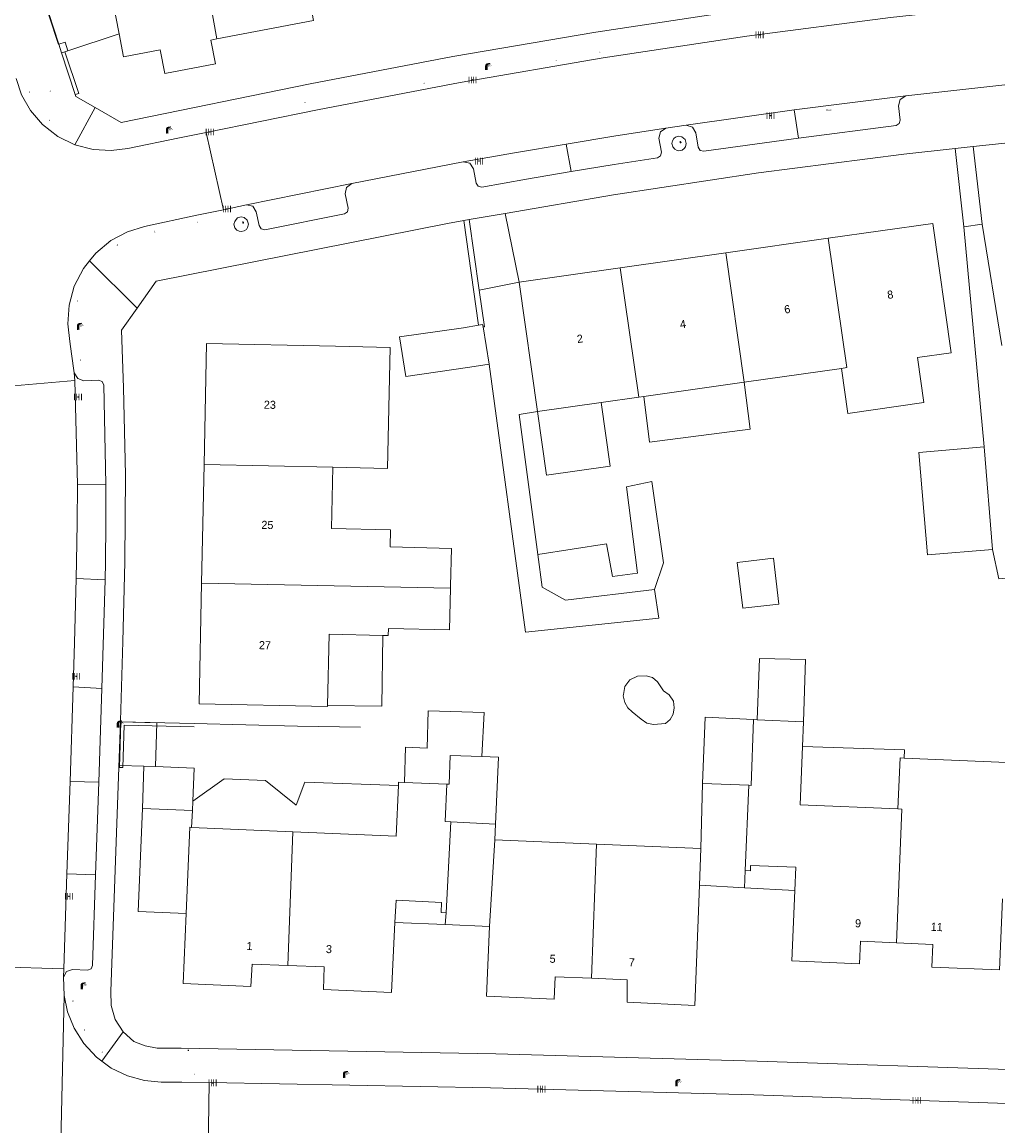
# Model space of a CAD drawing. Header units: metres. Extents: x 197457 to 198138, y 353986 to 354984.
# Tile 145 of 217: x 197887 to 197948, y 354438 to 354507. Entities that reach past the tile are written whole.
import ezdxf
from ezdxf.enums import TextEntityAlignment as Align

# ---------------------------------------------------------------- set-up
doc = ezdxf.new("R2010")
doc.units = ezdxf.units.M
doc.header["$MEASUREMENT"] = 0
for name, color, linetype, lineweight, true_color in [('afsluitpaal', 7, 'Continuous', 0, 0xde7233), ('CAI-kast', 7, 'Continuous', 0, 0x104b6e), ('kolk', 7, 'Continuous', 0, 0x104b6e), ('lichtmast', 7, 'Continuous', 0, 0x104b6e)]:
    doc.layers.add(name, color=color, linetype=linetype, lineweight=lineweight, true_color=true_color)
for name, color, linetype, lineweight in [('bijgebouw', 1, 'Continuous', 13), ('Grens beheer openbare ruimte wegbeheer', 253, 'Continuous', 0), ('grens individueel parkeervak', 7, 'Continuous', 0), ('Grens maaiveld', 253, 'Continuous', 0), ('grens WOZ object', 7, 'Continuous', 0), ('hoofdgebouw', 1, 'Continuous', 0), ('Hoogtepunt', 7, 'Continuous', 0), ('huisnummerreeks BGT', 7, 'Continuous', 0), ('kant verharding', 7, 'Continuous', 0), ('muur breder dan 30cm', 30, 'Continuous', 0), ('raster geen IMGeo', 7, 'Continuous', 0), ('tussenmuur', 1, 'Continuous', 13), ('vlakafsluiter', 1, 'Continuous', 0), ('waterleidingput', 132, 'Continuous', 0), ('weginrichtingselement', 7, 'Continuous', 0)]:
    doc.layers.add(name, color=color, linetype=linetype, lineweight=lineweight)
doc.styles.add('Style-STANDARD', font='STANDARD.shx')
doc.styles.add('Style-WORKING', font='WORKING.shx')

# ---------------------------------------------------------------- blocks, each defined once
blk = doc.blocks.new('kolk')
at = {"layer": 'kolk', "linetype": 'Continuous', "lineweight": 0, "true_color": 0xbd2877}
for points in [[(-0.49, -0.43), (-0.49, 0), (-0.49, 0.42), (-0.4, 0.42), (-0.4, 0), (-0.4, -0.43)], [(-0.19, -0.43), (-0.19, 0), (-0.19, 0.42), (-0.11, 0.42), (-0.11, 0), (-0.11, -0.43)], [(0.11, -0.43), (0.11, 0), (0.11, 0.42), (0.19, 0.42), (0.19, 0), (0.19, -0.43)], [(0.4, -0.43), (0.4, 0), (0.4, 0.42), (0.49, 0.42), (0.49, 0), (0.49, -0.43)]]:
    blk.add_hatch(color=232, dxfattribs=at).paths.add_polyline_path(points)
at = {"layer": 'kolk', "linetype": 'Continuous', "lineweight": 0, "true_color": 0x681648}
blk.add_hatch(color=219, dxfattribs=at).paths.add_polyline_path([(0.1, 0, 1), (-0.1, 0, 1)])
blk = doc.blocks.new('kast')
at = {"layer": 'CAI-kast', "linetype": 'Continuous', "lineweight": 0, "true_color": 0xbd2877}
h = blk.add_hatch(color=232, dxfattribs=at)
edge = h.paths.add_edge_path()
edge.add_arc((0, 0), 0.1, 0, 360)
edge.add_line((0, -0.1), (0.34, -0.1))
edge.add_line((0.34, -0.1), (0.34, 0.47))
edge.add_line((0.34, 0.47), (-0.34, 0.47))
edge.add_line((-0.34, 0.47), (-0.34, -0.1))
edge.add_line((-0.34, -0.1), (0, -0.1))
edge = h.paths.add_edge_path(flags=16)
edge.add_arc((-0.2, 0.31), 0.0607, 0, 360)
at = {"layer": 'CAI-kast', "linetype": 'Continuous', "lineweight": 0, "true_color": 0x681648}
blk.add_hatch(color=219, dxfattribs=at).paths.add_polyline_path([(-0.1, 0, 1), (0.1, 0, 1)])
at = {"layer": 'CAI-kast', "color": 232, "linetype": 'Continuous', "lineweight": 0, "true_color": 0xbd2877, "extrusion": (0, 0, -1)}
blk.add_solid([(-0.34, 0.65), (0.34, 0.65), (-0.34, 0.55), (0.34, 0.55)], dxfattribs=at)
blk = doc.blocks.new('lichtmast')
at = {"layer": 'lichtmast', "linetype": 'Continuous', "lineweight": 0, "true_color": 0xbd2877}
for points in [[(0.15, 0.42, -0.344151), (0.3, 0.61), (0.43, 0.64, 0.960861), (0.4, 0.79), (0.1, 0.74, 0.366629), (-0.15, 0.45), (-0.15, -0.1), (0, -0.1, -0.414214), (-0.1, 0, -1), (0.1, 0, -0.414214), (0, -0.1), (0.15, -0.1)], [(0.35, 0.55, 1), (0.3, 0.56), (0.23, 0.32, 1), (0.28, 0.31)], [(0.42, 0.58, 1), (0.38, 0.57), (0.44, 0.33, 1), (0.48, 0.34)], [(0.49, 0.61, 1), (0.45, 0.58), (0.63, 0.4, 1), (0.66, 0.43)]]:
    blk.add_hatch(color=232, dxfattribs=at).paths.add_polyline_path(points)
at = {"layer": 'lichtmast', "linetype": 'Continuous', "lineweight": 0, "true_color": 0x681648}
blk.add_hatch(color=219, dxfattribs=at).paths.add_polyline_path([(-0.1, 0, 1), (0.1, 0, 1)])
blk = doc.blocks.new('afsluitpaal')
at = {"layer": 'afsluitpaal', "linetype": 'Continuous', "lineweight": 0, "true_color": 0xbd2877}
blk.add_hatch(color=232, dxfattribs=at).paths.add_polyline_path([(0.15, 0.65, 1), (-0.15, 0.65), (-0.15, 0.05), (-0.3, 0.05), (-0.3, -0.1), (0, -0.1, -0.414214), (-0.1, 0, -1), (0.1, 0, -0.414214), (0, -0.1), (0.3, -0.1), (0.3, 0.05), (0.15, 0.05)])
at = {"layer": 'afsluitpaal', "linetype": 'Continuous', "lineweight": 0, "true_color": 0x681648}
blk.add_hatch(color=219, dxfattribs=at).paths.add_polyline_path([(0.1, 0, 1), (-0.1, 0, 1)])
blk = doc.blocks.new('waterleidingput')
at = {"layer": 'waterleidingput', "linetype": 'Continuous', "lineweight": 0, "true_color": 0x248bcb}
h = blk.add_hatch(color=142, dxfattribs=at)
edge = h.paths.add_edge_path()
edge.add_spline(control_points=[(0.44, 0), (0.44, 0.04), (0.43, 0.09), (0.36, 0.2), (0.28, 0.26), (0.09, 0.32), (-0.02, 0.33), (-0.22, 0.29), (-0.31, 0.24), (-0.42, 0.12), (-0.44, 0.06), (-0.44, -0.06), (-0.42, -0.12), (-0.33, -0.22), (-0.28, -0.26), (-0.1, -0.33), (0.04, -0.33), (0.27, -0.27), (0.37, -0.2), (0.43, -0.08), (0.44, -0.04), (0.44, 0)], knot_values=[0, 0, 0, 0, 0.060484, 0.060484, 0.178041, 0.178041, 0.295599, 0.295599, 0.413157, 0.413157, 0.498623, 0.498623, 0.584089, 0.584089, 0.669555, 0.669555, 0.808438, 0.808438, 0.94732, 0.94732, 1, 1, 1, 1], degree=3, periodic=0)
edge = h.paths.add_edge_path(flags=16)
edge.add_ellipse((0, 0), major_axis=(0.392, 0), ratio=0.689655, start_angle=0, end_angle=360)
for points in [[(-0.05, -0.09, -0.141608), (-0.09, -0.05), (-0.1, -0.09), (-0.17, 0.18), (-0.22, 0.18), (-0.12, -0.17), (-0.07, -0.17)], [(0.03, 0.18), (-0.02, 0.18), (-0.05, 0.09, -0.269854), (0.05, 0.09)], [(0.23, 0.18), (0.18, 0.18), (0.1, -0.09), (0.09, -0.05, -0.141608), (0.05, -0.09), (0.08, -0.17), (0.13, -0.17)]]:
    blk.add_hatch(color=142, dxfattribs=at).paths.add_polyline_path(points)
at = {"layer": 'waterleidingput', "linetype": 'Continuous', "lineweight": 0, "true_color": 0x104b6e}
blk.add_hatch(color=156, dxfattribs=at).paths.add_polyline_path([(0.1, 0, 1), (-0.1, 0, 1)])

msp = doc.modelspace()

# ---------------------------------------------------------------- linework, layer by layer
at = {"layer": 'bijgebouw', "linetype": 'Continuous', "lineweight": 13}
for p, q in [((197914.445, 354487.56), (197915.382, 354487.711)), ((197915.663, 354487.607), (197916.035, 354485.298)), ((197916.035, 354485.298), (197914.84, 354485.106)), ((197947.236, 354473.822), (197946.704, 354480.171)), ((197947.236, 354473.822), (197943.197, 354473.483)), ((197894.56, 354457.765), (197894.649, 354460.387))]:
    msp.add_line(p, q, dxfattribs=at)
at = {"layer": 'bijgebouw', "linetype": 'Continuous', "lineweight": 13, "flags": 128}
for points in [[(197914.445, 354487.56), (197910.484, 354486.986), (197910.88, 354484.529), (197914.84, 354485.106)], [(197915.382, 354487.711), (197915.64, 354487.752), (197915.663, 354487.607)], [(197946.704, 354480.171), (197942.665, 354479.832), (197943.197, 354473.483)], [(197932.425, 354463.275), (197929.418, 354463.416), (197929.252, 354459.321)], [(197916.437, 354456.801), (197916.615, 354460.94), (197915.597, 354460.979)], [(197895.378, 354460.358), (197897.763, 354460.262), (197897.68, 354458.222)]]:
    msp.add_lwpolyline(points, dxfattribs=at)
at = {"layer": 'Grens beheer openbare ruimte wegbeheer', "linetype": 'Continuous', "lineweight": 0, "flags": 128}
msp.add_lwpolyline([(197889.29, 354431.474), (197889.461, 354436.079), (197889.534, 354437.975), (197889.709, 354446.17)], dxfattribs=at)
at = {"layer": 'grens individueel parkeervak', "linetype": 'Continuous', "lineweight": 0}
for p, q in [((197934.938, 354501.057), (197935.202, 354499.302)), ((197921.123, 354497.245), (197920.815, 354498.942)), ((197901.007, 354495.174), (197907.539, 354496.493)), ((197890.343, 354484.765), (197890.366, 354484.294)), ((197890.366, 354484.294), (197890.531, 354477.842)), ((197892.294, 354477.856), (197890.531, 354477.842)), ((197890.451, 354472.009), (197892.244, 354471.944)), ((197892.244, 354471.944), (197892.04, 354465.21)), ((197890.075, 354459.443), (197890.264, 354465.307)), ((197892.04, 354465.21), (197890.264, 354465.307)), ((197891.853, 354459.399), (197892.04, 354465.21)), ((197890.075, 354459.443), (197889.883, 354453.716)), ((197890.075, 354459.443), (197891.853, 354459.399)), ((197891.853, 354459.399), (197891.661, 354453.649)), ((197889.883, 354453.716), (197889.686, 354447.82)), ((197891.661, 354453.649), (197889.883, 354453.716)), ((197889.686, 354447.82), (197889.672, 354447.301))]:
    msp.add_line(p, q, dxfattribs=at)
at = {"layer": 'grens individueel parkeervak', "linetype": 'Continuous', "lineweight": 0, "flags": 128}
for points in [[(197941.858, 354501.931), (197938.396, 354501.507), (197934.938, 354501.057)], [(197935.202, 354499.302), (197941.257, 354500.095), (197941.451, 354500.206), (197941.506, 354500.422), (197941.393, 354501.311), (197941.506, 354501.711), (197941.858, 354501.931)], [(197934.938, 354501.057), (197931.59, 354500.596), (197928.245, 354500.11)], [(197926.988, 354499.921), (197923.9, 354499.442), (197920.815, 354498.942)], [(197921.123, 354497.245), (197923.793, 354497.676), (197926.467, 354498.083), (197926.666, 354498.208), (197926.723, 354498.435), (197926.565, 354499.299), (197926.657, 354499.691), (197926.988, 354499.921)], [(197935.202, 354499.302), (197929.338, 354498.502), (197929.114, 354498.551), (197928.996, 354498.747), (197928.849, 354499.633), (197928.641, 354499.991), (197928.245, 354500.11)], [(197920.815, 354498.942), (197917.621, 354498.401), (197914.43, 354497.838)], [(197921.123, 354497.245), (197918.357, 354496.774), (197915.595, 354496.279), (197915.363, 354496.327), (197915.238, 354496.528), (197915.067, 354497.402), (197914.837, 354497.749), (197914.43, 354497.838)], [(197907.539, 354496.493), (197907.196, 354496.259), (197907.117, 354495.852), (197907.3, 354494.976), (197907.262, 354494.75), (197907.075, 354494.619), (197902.154, 354493.633), (197901.921, 354493.693), (197901.786, 354493.891), (197901.615, 354494.748), (197901.397, 354495.084), (197901.007, 354495.174)], [(197892.294, 354477.856), (197892.163, 354484.007), (197892.066, 354484.221), (197891.847, 354484.306), (197890.938, 354484.272), (197890.552, 354484.411), (197890.343, 354484.765)], [(197890.531, 354477.842), (197890.524, 354475.454), (197890.479, 354473.066), (197890.451, 354472.009)], [(197892.294, 354477.856), (197892.299, 354475.443), (197892.277, 354473.031), (197892.244, 354471.944)], [(197890.451, 354472.009), (197890.346, 354468.032), (197890.264, 354465.307)], [(197891.661, 354453.649), (197891.473, 354448.035), (197891.377, 354447.827), (197891.161, 354447.749), (197890.233, 354447.778), (197889.854, 354447.655), (197889.672, 354447.301)]]:
    msp.add_lwpolyline(points, dxfattribs=at)
at = {"layer": 'Grens maaiveld', "linetype": 'Continuous', "lineweight": 0}
for p, q in [((197899.578, 354494.874), (197898.504, 354499.659)), ((197885.409, 354483.85), (197890.366, 354484.294)), ((197884.774, 354447.982), (197889.686, 354447.82)), ((197898.635, 354435.818), (197898.696, 354440.775))]:
    msp.add_line(p, q, dxfattribs=at)
at = {"layer": 'grens WOZ object', "linetype": 'Continuous', "lineweight": 0}
for p, q in [((197893.125, 354505.77), (197892.162, 354510.767)), ((197889.385, 354505.123), (197888.147, 354508.905)), ((197889.949, 354504.729), (197893.125, 354505.77)), ((197889.385, 354505.123), (197889.557, 354504.596)), ((197889.557, 354504.596), (197889.748, 354504.661)), ((197889.748, 354504.661), (197889.949, 354504.729)), ((197931.838, 354484.185), (197925.617, 354483.3)), ((197919.038, 354482.365), (197922.973, 354482.924)), ((197924.544, 354477.698), (197926.125, 354478.021)), ((197925.232, 354472.339), (197924.544, 354477.698)), ((197926.125, 354478.021), (197926.849, 354472.987)), ((197919.051, 354473.509), (197923.311, 354474.161)), ((197923.311, 354474.161), (197923.683, 354472.134)), ((197919.335, 354471.484), (197919.051, 354473.509)), ((197926.849, 354472.987), (197926.279, 354471.337)), ((197931.417, 354473.014), (197933.652, 354473.278)), ((197931.753, 354470.172), (197931.417, 354473.014)), ((197933.652, 354473.278), (197933.988, 354470.436)), ((197923.683, 354472.134), (197925.232, 354472.339)), ((197920.773, 354470.682), (197919.335, 354471.484)), ((197926.279, 354471.337), (197920.773, 354470.682)), ((197933.988, 354470.436), (197931.753, 354470.172)), ((197906.129, 354468.56), (197906.03, 354464.148)), ((197906.129, 354468.56), (197909.452, 354468.486)), ((197926.462, 354465.623), (197926.845, 354465.065)), ((197924.346, 354464.74), (197924.365, 354464.826)), ((197924.457, 354464.325), (197924.346, 354464.74)), ((197926.845, 354465.065), (197927.201, 354464.817)), ((197927.201, 354464.817), (197927.468, 354464.416)), ((197925.467, 354463.307), (197924.91, 354463.765)), ((197895.458, 354463.082), (197895.378, 354460.358)), ((197926.974, 354463.034), (197926.233, 354462.964)), ((197935.51, 354463.131), (197932.652, 354463.264)), ((197915.597, 354460.979), (197913.623, 354461.056)), ((197894.649, 354460.387), (197893.143, 354460.425)), ((197894.649, 354460.387), (197895.378, 354460.358)), ((197910.794, 354459.379), (197913.427, 354459.274)), ((197929.252, 354459.321), (197929.165, 354455.287)), ((197932.132, 354459.2), (197929.252, 354459.321)), ((197932.132, 354459.2), (197931.91, 354453.924)), ((197897.68, 354458.222), (197897.656, 354457.633)), ((197897.656, 354457.633), (197894.56, 354457.765)), ((197897.656, 354457.633), (197897.612, 354456.593)), ((197903.876, 354456.326), (197897.612, 354456.593)), ((197913.673, 354456.944), (197913.382, 354451.301)), ((197913.673, 354456.944), (197916.437, 354456.801)), ((197916.395, 354455.829), (197916.437, 354456.801)), ((197916.06, 354450.445), (197916.395, 354455.829)), ((197929.074, 354453.003), (197929.165, 354455.287)), ((197931.91, 354453.924), (197931.86, 354452.847)), ((197931.86, 354452.847), (197929.074, 354453.003)), ((197934.98, 354452.672), (197931.86, 354452.847)), ((197913.382, 354451.301), (197913.319, 354450.568)), ((197913.319, 354450.568), (197910.207, 354450.707)), ((197916.06, 354450.445), (197913.319, 354450.568))]:
    msp.add_line(p, q, dxfattribs=at)
at = {"layer": 'grens WOZ object', "linetype": 'Continuous', "lineweight": 0, "flags": 128}
for points in [[(197931.838, 354484.185), (197932.214, 354481.267), (197925.983, 354480.464), (197925.617, 354483.3)], [(197919.038, 354482.365), (197919.599, 354478.417), (197923.534, 354478.976), (197922.973, 354482.924)], [(197909.452, 354468.486), (197909.398, 354464.107), (197906.03, 354464.148)], [(197935.51, 354463.131), (197935.635, 354467.002), (197932.785, 354467.062), (197932.652, 354463.264)], [(197924.365, 354464.826), (197924.457, 354465.324), (197924.762, 354465.728)], [(197924.762, 354465.728), (197925.236, 354465.965), (197925.765, 354465.982)], [(197925.765, 354465.982), (197926.155, 354465.883), (197926.462, 354465.623)], [(197924.91, 354463.765), (197924.639, 354464.009), (197924.457, 354464.325)], [(197927.468, 354464.416), (197927.511, 354464.011), (197927.45, 354463.608)], [(197912.197, 354461.504), (197912.255, 354463.815), (197915.732, 354463.71), (197915.597, 354460.979)], [(197926.233, 354462.964), (197925.814, 354463.055), (197925.467, 354463.307)], [(197927.45, 354463.608), (197927.263, 354463.279), (197926.974, 354463.034)], [(197893.143, 354460.425), (197893.229, 354463.135), (197895.458, 354463.082)], [(197912.197, 354461.504), (197910.861, 354461.571), (197910.794, 354459.379)], [(197941.37, 354457.738), (197935.304, 354457.989), (197935.449, 354461.603)], [(197935.449, 354461.603), (197941.765, 354461.396), (197941.749, 354460.89)], [(197913.623, 354461.056), (197913.573, 354459.268), (197913.427, 354459.274)], [(197941.749, 354460.89), (197941.503, 354460.9), (197941.37, 354457.738)], [(197910.425, 354459.193), (197904.63, 354459.404), (197904.082, 354457.968), (197902.182, 354459.499), (197899.616, 354459.606), (197897.68, 354458.222)], [(197903.876, 354456.326), (197910.291, 354456.052), (197910.425, 354459.193)], [(197897.278, 354451.26), (197894.288, 354451.373), (197894.56, 354457.765)], [(197897.612, 354456.593), (197897.501, 354456.598), (197897.278, 354451.26)], [(197931.91, 354453.924), (197932.23, 354453.911), (197932.244, 354454.241), (197935.041, 354454.123), (197934.98, 354452.672)], [(197913.382, 354451.301), (197913.062, 354451.318), (197913.094, 354451.937), (197910.278, 354452.082), (197910.207, 354450.707)]]:
    msp.add_lwpolyline(points, dxfattribs=at)
at = {"layer": 'hoofdgebouw', "linetype": 'Continuous', "lineweight": 0}
for p, q in [((197899.172, 354505.457), (197898.81, 354505.388)), ((197937.04, 354493.106), (197930.698, 354492.204)), ((197930.698, 354492.204), (197924.166, 354491.275)), ((197924.166, 354491.275), (197917.898, 354490.384)), ((197917.898, 354490.384), (197919.038, 354482.365)), ((197931.838, 354484.185), (197937.873, 354485.043)), ((197922.973, 354482.924), (197925.306, 354483.256)), ((197925.617, 354483.3), (197925.306, 354483.256)), ((197898.228, 354471.728), (197898.38, 354479.076)), ((197906.275, 354475.121), (197906.36, 354478.911)), ((197913.708, 354473.886), (197913.656, 354471.566)), ((197913.656, 354471.566), (197913.653, 354471.411)), ((197932.652, 354463.264), (197932.425, 354463.275)), ((197935.449, 354461.603), (197935.51, 354463.131)), ((197948.113, 354460.621), (197941.749, 354460.89)), ((197922.7, 354455.561), (197916.395, 354455.829)), ((197929.165, 354455.287), (197922.7, 354455.561))]:
    msp.add_line(p, q, dxfattribs=at)
at = {"layer": 'hoofdgebouw', "linetype": 'Continuous', "lineweight": 0, "flags": 128}
for points in [[(197899.172, 354505.457), (197905.166, 354506.599), (197903.791, 354513.878), (197897.874, 354512.743)], [(197895.655, 354504.787), (197893.397, 354504.357), (197893.125, 354505.77)], [(197895.655, 354504.787), (197895.952, 354503.317), (197899.092, 354503.917), (197898.81, 354505.388)], [(197937.04, 354493.106), (197943.527, 354494.028), (197944.667, 354486.009), (197942.576, 354485.712)], [(197906.528, 354486.407), (197898.535, 354486.586), (197898.38, 354479.076)], [(197906.528, 354486.407), (197909.91, 354486.331), (197909.742, 354478.835), (197906.36, 354478.911)], [(197942.576, 354485.712), (197942.972, 354482.923), (197938.27, 354482.254), (197937.873, 354485.043)], [(197906.275, 354475.121), (197909.94, 354475.038), (197909.916, 354473.971), (197913.708, 354473.886)], [(197906.03, 354464.148), (197906.028, 354464.08), (197898.074, 354464.244), (197898.228, 354471.728)], [(197909.452, 354468.486), (197909.793, 354468.478), (197909.803, 354468.927), (197913.595, 354468.843), (197913.653, 354471.411)], [(197910.425, 354459.193), (197910.433, 354459.393), (197910.794, 354459.379)], [(197922.374, 354447.24), (197924.593, 354447.145), (197924.583, 354445.756), (197928.777, 354445.557), (197929.074, 354453.003)], [(197941.276, 354449.446), (197939.042, 354449.546), (197938.99, 354448.138), (197934.797, 354448.328), (197934.98, 354452.672)], [(197941.276, 354449.446), (197943.534, 354449.345), (197943.468, 354447.937), (197947.669, 354447.761), (197947.844, 354452.157)], [(197897.278, 354451.26), (197897.096, 354446.909), (197901.285, 354446.731), (197901.364, 354448.125), (197903.57, 354448.035)], [(197910.207, 354450.707), (197909.983, 354446.37), (197905.782, 354446.542), (197905.825, 354447.943), (197903.57, 354448.035)], [(197922.374, 354447.24), (197920.138, 354447.335), (197920.08, 354445.943), (197915.871, 354446.129), (197916.06, 354450.445)]]:
    msp.add_lwpolyline(points, dxfattribs=at)
at = {"layer": 'kant verharding', "linetype": 'Continuous', "lineweight": 0}
for p, q in [((197941.858, 354501.931), (197947.982, 354502.606)), ((197890.438, 354501.884), (197890.402, 354502.004)), ((197891.628, 354501.203), (197890.438, 354501.884)), ((197898.504, 354499.659), (197896.855, 354499.323)), ((197928.245, 354500.11), (197926.988, 354499.921)), ((197946.025, 354498.782), (197944.917, 354498.661)), ((197945.456, 354493.811), (197944.917, 354498.661)), ((197946.025, 354498.782), (197946.581, 354493.978)), ((197914.43, 354497.838), (197907.539, 354496.493)), ((197899.578, 354494.874), (197897.941, 354494.528)), ((197899.578, 354494.874), (197901.007, 354495.174)), ((197917.026, 354494.641), (197914.807, 354494.26)), ((197917.026, 354494.641), (197917.898, 354490.384)), ((197945.456, 354493.811), (197946.704, 354480.171)), ((197946.581, 354493.978), (197947.809, 354486.454)), ((197890.173, 354485.947), (197890.343, 354484.765)), ((197889.672, 354447.301), (197889.709, 354446.17)), ((197896.996, 354440.807), (197898.696, 354440.775))]:
    msp.add_line(p, q, dxfattribs=at)
at = {"layer": 'kant verharding', "linetype": 'Continuous', "lineweight": 0, "flags": 128}
for points in [[(197955.509, 354509.947), (197950.52, 354509.515), (197940.471, 354508.395), (197931.555, 354507.223), (197922.661, 354505.877), (197913.795, 354504.36), (197904.962, 354502.671), (197893.253, 354500.274), (197891.628, 354501.203)], [(197980.823, 354509.713), (197970.824, 354509.348), (197960.834, 354508.738), (197950.862, 354507.883), (197940.917, 354506.783), (197932, 354505.622), (197923.107, 354504.282), (197914.242, 354502.764), (197905.411, 354501.069), (197898.504, 354499.659)], [(197889.385, 354505.123), (197889.354, 354505.113), (197888.202, 354508.638)], [(197890.379, 354498.896), (197889.315, 354499.418), (197888.38, 354500.145), (197887.625, 354501.027), (197887.078, 354501.999), (197886.74, 354502.997)], [(197970.623, 354500.9), (197960.679, 354500.197), (197950.751, 354499.295), (197946.025, 354498.782)], [(197896.855, 354499.323), (197893.661, 354498.671), (197892.616, 354498.537), (197891.502, 354498.603), (197890.379, 354498.896)], [(197927.353, 354498.978), (197927.414, 354498.763), (197927.541, 354498.616), (197927.683, 354498.547), (197927.803, 354498.528), (197927.996, 354498.572), (197928.124, 354498.66), (197928.202, 354498.778), (197928.253, 354498.978), (197928.181, 354499.233), (197927.98, 354499.387), (197927.803, 354499.428), (197927.585, 354499.37), (197927.482, 354499.282), (197927.404, 354499.15), (197927.353, 354498.978)], [(197944.917, 354498.661), (197941.729, 354498.315), (197932.727, 354497.149), (197923.751, 354495.797), (197917.026, 354494.641)], [(197897.941, 354494.528), (197894.683, 354493.841), (197893.636, 354493.511), (197892.612, 354492.961), (197891.678, 354492.19), (197891.285, 354491.701)], [(197914.466, 354494.202), (197913.464, 354494.017), (197895.42, 354490.454), (197894.23, 354488.769)], [(197900.23, 354493.972), (197900.291, 354493.757), (197900.418, 354493.61), (197900.56, 354493.541), (197900.68, 354493.522), (197900.873, 354493.566), (197901.001, 354493.654), (197901.079, 354493.772), (197901.13, 354493.972), (197901.058, 354494.227), (197900.857, 354494.381), (197900.68, 354494.422), (197900.462, 354494.364), (197900.359, 354494.276), (197900.281, 354494.144), (197900.23, 354493.972)], [(197891.285, 354491.701), (197890.904, 354491.227), (197890.341, 354490.127), (197890.02, 354488.96), (197889.936, 354487.8), (197890.063, 354486.71), (197890.173, 354485.947)], [(197894.23, 354488.769), (197893.271, 354487.412), (197893.38, 354483.83), (197893.515, 354478.433), (197893.47, 354473.035), (197893.347, 354468.115), (197893.197, 354463.192), (197892.596, 354446.441), (197892.617, 354445.561), (197892.88, 354444.687), (197893.371, 354443.917)], [(197916.035, 354485.298), (197918.295, 354468.699), (197926.556, 354469.551), (197926.279, 354471.337)], [(197948.11, 354482.465), (197948.947, 354473.751), (197951.896, 354474.017), (197952.003, 354472.346), (197947.628, 354471.996), (197947.236, 354473.822)], [(197919.051, 354473.509), (197917.912, 354482.186), (197919.038, 354482.365)], [(197892.053, 354442.105), (197891.708, 354442.359), (197890.929, 354443.197), (197890.329, 354444.148), (197889.923, 354445.157), (197889.709, 354446.17)], [(197893.371, 354443.917), (197894.025, 354443.328), (197894.729, 354443.064), (197895.465, 354442.914), (197896.971, 354442.903), (197916.466, 354442.558), (197932.648, 354442.114), (197948.826, 354441.56), (197965.001, 354440.896), (197981.17, 354440.121)], [(197896.996, 354440.807), (197895.723, 354440.807), (197894.692, 354440.904), (197893.643, 354441.192), (197892.63, 354441.68), (197892.053, 354442.105)], [(197898.696, 354440.775), (197916.132, 354440.448), (197932.447, 354440.011), (197948.759, 354439.456)]]:
    msp.add_lwpolyline(points, dxfattribs=at)
at = {"layer": 'muur breder dan 30cm', "linetype": 'Continuous', "lineweight": 0}
for p, q in [((197889.385, 354505.123), (197889.557, 354504.596)), ((197889.557, 354504.596), (197889.748, 354504.661)), ((197889.557, 354504.596), (197890.402, 354502.004)), ((197889.949, 354504.729), (197889.748, 354504.661)), ((197914.807, 354494.26), (197914.466, 354494.202)), ((197914.466, 354494.202), (197915.382, 354487.711)), ((197914.807, 354494.26), (197915.424, 354489.889))]:
    msp.add_line(p, q, dxfattribs=at)
at = {"layer": 'muur breder dan 30cm', "linetype": 'Continuous', "lineweight": 0, "flags": 128}
for points in [[(197889.385, 354505.123), (197889.773, 354505.25), (197889.949, 354504.729)], [(197890.402, 354502.004), (197890.624, 354502.071), (197889.748, 354504.661)], [(197915.424, 354489.889), (197915.745, 354487.619), (197915.663, 354487.607)]]:
    msp.add_lwpolyline(points, dxfattribs=at)
at = {"layer": 'raster geen IMGeo', "linetype": 'Continuous', "lineweight": 0, "flags": 128}
for points in [[(197897.766, 354463.027), (197893.229, 354463.135), (197893.14, 354460.315), (197893.35, 354460.308), (197893.432, 354462.92), (197897.761, 354462.817)], [(197908.066, 354462.801), (197904.174, 354462.87), (197897.766, 354463.027)]]:
    msp.add_lwpolyline(points, dxfattribs=at)
at = {"layer": 'tussenmuur', "linetype": 'Continuous', "lineweight": 13}
for p, q in [((197897.874, 354512.743), (197899.172, 354505.457)), ((197930.698, 354492.204), (197931.838, 354484.185)), ((197924.166, 354491.275), (197925.306, 354483.256)), ((197898.38, 354479.076), (197906.36, 354478.911)), ((197898.228, 354471.728), (197913.653, 354471.411)), ((197903.876, 354456.326), (197903.57, 354448.035)), ((197922.7, 354455.561), (197922.374, 354447.24))]:
    msp.add_line(p, q, dxfattribs=at)
at = {"layer": 'tussenmuur', "linetype": 'Continuous', "lineweight": 13, "flags": 128}
for points in [[(197937.04, 354493.106), (197938.201, 354485.09), (197937.873, 354485.043)], [(197932.425, 354463.275), (197932.267, 354459.194), (197932.132, 354459.2)], [(197913.427, 354459.274), (197913.322, 354456.962), (197913.673, 354456.944)], [(197941.276, 354449.446), (197941.615, 354457.728), (197941.37, 354457.738)]]:
    msp.add_lwpolyline(points, dxfattribs=at)
at = {"layer": 'vlakafsluiter', "linetype": 'Continuous', "lineweight": 0}
for p, q in [((197891.628, 354501.203), (197890.379, 354498.896)), ((197946.581, 354493.978), (197945.456, 354493.811)), ((197891.285, 354491.701), (197894.23, 354488.769)), ((197917.898, 354490.384), (197915.424, 354489.889)), ((197893.371, 354443.917), (197892.053, 354442.105))]:
    msp.add_line(p, q, dxfattribs=at)

# ---------------------------------------------------------------- block references
at = {"layer": 'afsluitpaal', "linetype": 'Continuous', "lineweight": 0, "xscale": 0.1, "yscale": 0.1, "zscale": 0.1}
for p in [(197887.559, 354502.129), (197888.809, 354500.385), (197897.972, 354494.052), (197895.325, 354493.49), (197893.004, 354492.654), (197891.586, 354491.377), (197890.545, 354489.209), (197890.728, 354485.538), (197890.259, 354445.808), (197890.983, 354443.999), (197892.071, 354442.646), (197897.771, 354441.249)]:
    msp.add_blockref('afsluitpaal', p, dxfattribs=at)
at = {"layer": 'CAI-kast', "linetype": 'Continuous', "lineweight": 0, "xscale": 0.1, "yscale": 0.1, "zscale": 0.1}
msp.add_blockref('kast', (197897.408, 354442.75), dxfattribs=at)
at = {"layer": 'kolk', "linetype": 'Continuous', "lineweight": 0, "xscale": 0.5, "yscale": 0.5}
for p in [(197932.795, 354505.712), (197915.012, 354502.915), (197933.474, 354500.706), (197898.733, 354499.692), (197915.413, 354497.889), (197899.794, 354494.916), (197890.566, 354483.269), (197890.443, 354465.955), (197890.003, 354452.321), (197898.906, 354440.76), (197919.28, 354440.374), (197942.531, 354439.677)]:
    msp.add_blockref('kolk', p, dxfattribs=at)
at = {"layer": 'lichtmast', "linetype": 'Continuous', "lineweight": 0, "xscale": 0.5, "yscale": 0.5}
for p in [(197915.87, 354503.575), (197896.093, 354499.639), (197890.577, 354487.47), (197893.05, 354462.83), (197890.804, 354446.6), (197907.057, 354441.109), (197927.645, 354440.605)]:
    msp.add_blockref('lichtmast', p, dxfattribs=at)
at = {"layer": 'waterleidingput', "linetype": 'Continuous', "lineweight": 0, "xscale": 0.1, "yscale": 0.1, "zscale": 0.1}
for p in [(197922.915, 354504.645), (197920.198, 354504.145), (197912.001, 354502.723), (197888.857, 354502.215), (197904.625, 354501.491)]:
    msp.add_blockref('waterleidingput', p, dxfattribs=at)

# ---------------------------------------------------------------- texts
at = {"layer": 'Hoogtepunt', "linetype": 'Continuous', "lineweight": 0, "style": 'Style-WORKING'}
msp.add_text('25.63', height=0.1, dxfattribs=at).set_placement((197936.911, 354500.986))
msp.add_text('25.63', height=0.1, dxfattribs=at).set_placement((197936.911, 354500.986))
at = {"layer": 'huisnummerreeks BGT', "linetype": 'Continuous', "lineweight": 0, "style": 'Style-WORKING'}
for s, rotation, p in [('8', 8.1, (197940.89, 354489.613)), ('6', 8.1, (197934.511, 354488.706)), ('4', 8.1, (197928.046, 354487.787)), ('2', 8.1, (197921.668, 354486.88)), ('23', 358.8, (197902.457, 354482.785)), ('25', 358.8, (197902.304, 354475.338)), ('27', 358.8, (197902.15, 354467.883)), ('9', 357.6, (197938.898, 354450.652)), ('11', 357.7, (197943.772, 354450.423)), ('1', 357.6, (197901.197, 354449.239)), ('3', 357, (197906.116, 354449.052)), ('5', 357.5, (197919.977, 354448.452)), ('7', 357.7, (197924.88, 354448.231))]:
    msp.add_text(s, height=0.5, rotation=rotation, dxfattribs=at).set_placement(p, align=Align.MIDDLE_CENTER)
at = {"layer": 'weginrichtingselement', "style": 'Style-STANDARD'}
for p in [(197927.866, 354499.015), (197900.759, 354494.042)]:
    msp.add_text('b', height=0.1, rotation=359.66914, dxfattribs=at).set_placement(p)

doc.saveas('drawing.dxf')
